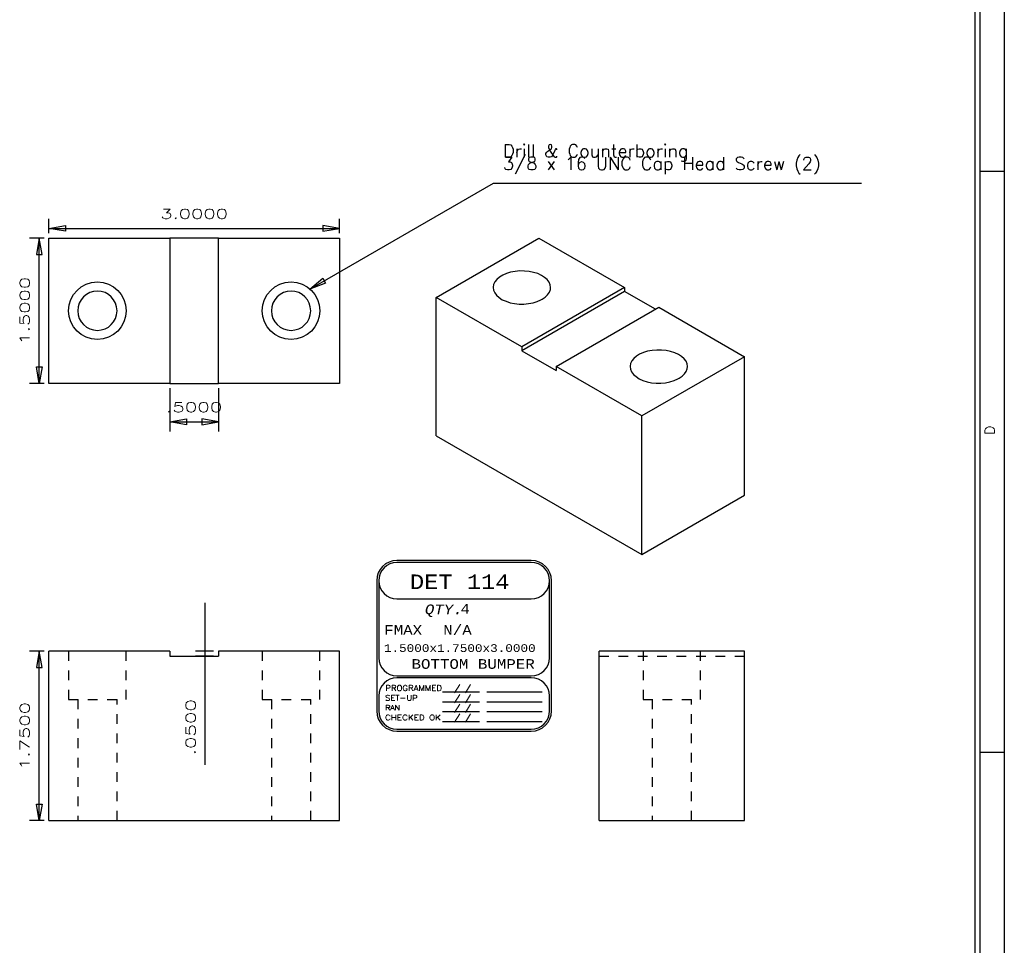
# Model space of a CAD drawing. Header units: inches. Extents: x 3 to 351, y 4 to 271.
# Tile 56 of 256: x 87 to 97, y 64 to 74. Entities that reach past the tile are written whole.
import ezdxf
from ezdxf.enums import TextEntityAlignment as Align

# ---------------------------------------------------------------- set-up
doc = ezdxf.new("R2010")
doc.units = ezdxf.units.IN
doc.header["$LTSCALE"] = 0.5
doc.header["$MEASUREMENT"] = 0
doc.linetypes.add('HIDDEN', pattern=[0.225, 0.15, -0.075])
for name, color, linetype in [('DSS', 7, 'Continuous'), ('MFB', 7, 'Continuous'), ('PLOTVIEW1', 7, 'Continuous')]:
    doc.layers.add(name, color=color, linetype=linetype)
doc.styles.add('VERO0-Simplex', font='simplex_.ttf')
doc.styles.add('VERO10-Courier New', font='couri.ttf')
doc.styles.add('VERO2-Courier New', font='cour.ttf')
doc.styles.add('VERO3-RomanS', font='romans__.ttf')
doc.styles.add('VERO5-RomanD', font='romand__.ttf')

# ---------------------------------------------------------------- blocks, each defined once
blk = doc.blocks.new('ArrowheadClosed')
at = {"color": 0}
for p, q in [((0, 0), (-1, 0.176)), ((-1, 0.176), (-1, -0.176)), ((-1, -0.176), (0, 0))]:
    blk.add_line(p, q, dxfattribs=at)

msp = doc.modelspace()

# ---------------------------------------------------------------- linework, layer by layer
at = {"layer": 'DSS', "color": 56, "linetype": 'Continuous'}
for p, q in [((87.436, 71.56), (87.436, 71.71)), ((90.436, 71.56), (90.436, 71.71)), ((87.436, 71.61), (90.436, 71.61)), ((87.386, 71.51), (87.236, 71.51)), ((87.336, 70.01), (87.336, 71.51)), ((87.386, 70.01), (87.236, 70.01)), ((87.386, 67.244), (87.236, 67.244)), ((87.336, 65.494), (87.336, 67.244)), ((87.386, 65.494), (87.236, 65.494))]:
    msp.add_line(p, q, dxfattribs=at)
at = {"layer": 'DSS', "color": 9, "linetype": 'Continuous'}
for p, q in [((87.436, 70.01), (87.436, 71.51)), ((87.436, 71.51), (88.686, 71.51)), ((88.686, 71.51), (88.686, 70.01)), ((89.186, 71.51), (88.686, 71.51)), ((89.186, 70.01), (89.186, 71.51)), ((89.186, 71.51), (90.436, 71.51)), ((90.436, 71.51), (90.436, 70.01)), ((91.436, 70.898), (92.496, 71.51)), ((92.496, 71.51), (93.38, 71)), ((92.061, 71.084), (92.041, 71.058)), ((92.089, 71.107), (92.061, 71.084)), ((92.122, 71.128), (92.089, 71.107)), ((92.161, 71.145), (92.122, 71.128)), ((92.204, 71.158), (92.161, 71.145)), ((92.25, 71.166), (92.204, 71.158)), ((92.299, 71.171), (92.25, 71.166)), ((92.347, 71.17), (92.299, 71.171)), ((92.395, 71.165), (92.347, 71.17)), ((92.441, 71.156), (92.395, 71.165)), ((92.484, 71.143), (92.441, 71.156)), ((92.522, 71.125), (92.484, 71.143)), ((92.555, 71.104), (92.522, 71.125)), ((92.581, 71.081), (92.555, 71.104)), ((92.601, 71.055), (92.581, 71.081)), ((92.028, 71.031), (92.023, 71.003)), ((92.023, 71.003), (92.023, 71)), ((92.023, 71), (92.027, 70.972)), ((92.027, 70.972), (92.039, 70.944)), ((92.041, 71.058), (92.028, 71.031)), ((93.38, 71), (92.32, 70.387)), ((92.613, 71.028), (92.601, 71.055)), ((92.604, 70.95), (92.614, 70.978)), ((92.617, 71), (92.613, 71.028)), ((92.614, 70.978), (92.617, 71)), ((93.38, 71), (93.38, 70.959)), ((91.436, 69.469), (91.436, 70.898)), ((92.32, 70.387), (91.436, 70.898)), ((92.039, 70.944), (92.058, 70.919)), ((92.058, 70.919), (92.085, 70.895)), ((92.085, 70.895), (92.117, 70.874)), ((92.117, 70.874), (92.156, 70.857)), ((93.38, 70.959), (92.32, 70.346)), ((92.478, 70.855), (92.517, 70.872)), ((92.517, 70.872), (92.53, 70.878)), ((92.53, 70.878), (92.561, 70.9)), ((92.561, 70.9), (92.586, 70.924)), ((92.586, 70.924), (92.604, 70.95)), ((93.698, 70.775), (93.38, 70.959)), ((92.156, 70.857), (92.198, 70.843)), ((92.198, 70.843), (92.244, 70.834)), ((92.244, 70.834), (92.292, 70.829)), ((92.292, 70.829), (92.341, 70.829)), ((92.341, 70.829), (92.389, 70.833)), ((92.389, 70.833), (92.435, 70.842)), ((92.435, 70.842), (92.478, 70.855)), ((92.673, 70.183), (93.734, 70.796)), ((93.734, 70.796), (94.618, 70.285)), ((92.32, 70.387), (92.32, 70.346)), ((92.32, 70.346), (92.673, 70.142)), ((93.475, 70.268), (93.455, 70.242)), ((93.503, 70.291), (93.475, 70.268)), ((93.536, 70.311), (93.503, 70.291)), ((93.575, 70.328), (93.536, 70.311)), ((94.618, 70.285), (93.557, 69.673)), ((93.618, 70.341), (93.575, 70.328)), ((93.665, 70.35), (93.618, 70.341)), ((93.713, 70.354), (93.665, 70.35)), ((93.761, 70.354), (93.713, 70.354)), ((93.809, 70.349), (93.761, 70.354)), ((93.855, 70.34), (93.809, 70.349)), ((93.898, 70.326), (93.855, 70.34)), ((93.936, 70.309), (93.898, 70.326)), ((93.969, 70.288), (93.936, 70.309)), ((93.995, 70.264), (93.969, 70.288)), ((94.015, 70.238), (93.995, 70.264)), ((94.618, 68.856), (94.618, 70.285)), ((93.557, 69.673), (92.673, 70.183)), ((92.673, 70.183), (92.673, 70.142)), ((93.442, 70.215), (93.437, 70.187)), ((93.437, 70.187), (93.437, 70.183)), ((93.437, 70.183), (93.441, 70.155)), ((93.455, 70.242), (93.442, 70.215)), ((94.027, 70.211), (94.015, 70.238)), ((94.018, 70.134), (94.028, 70.161)), ((94.031, 70.183), (94.027, 70.211)), ((94.028, 70.161), (94.031, 70.183)), ((93.441, 70.155), (93.453, 70.128)), ((93.453, 70.128), (93.472, 70.102)), ((93.472, 70.102), (93.499, 70.079)), ((93.499, 70.079), (93.532, 70.058)), ((93.532, 70.058), (93.57, 70.04)), ((93.931, 70.055), (93.944, 70.062)), ((93.944, 70.062), (93.975, 70.083)), ((93.975, 70.083), (94, 70.108)), ((94, 70.108), (94.018, 70.134)), ((88.686, 70.01), (87.436, 70.01)), ((88.686, 70.01), (89.186, 70.01)), ((90.436, 70.01), (89.186, 70.01)), ((93.57, 70.04), (93.612, 70.027)), ((93.612, 70.027), (93.658, 70.017)), ((93.658, 70.017), (93.706, 70.013)), ((93.706, 70.013), (93.755, 70.012)), ((93.755, 70.012), (93.803, 70.017)), ((93.803, 70.017), (93.849, 70.025)), ((93.849, 70.025), (93.893, 70.038)), ((93.893, 70.038), (93.931, 70.055)), ((93.557, 68.244), (93.557, 69.673)), ((91.436, 69.469), (93.557, 68.244)), ((93.557, 68.244), (94.618, 68.856)), ((87.436, 65.494), (87.436, 67.244)), ((88.686, 67.244), (87.436, 67.244)), ((88.686, 67.244), (88.686, 67.194)), ((89.186, 67.244), (89.186, 67.194)), ((90.436, 67.244), (89.186, 67.244)), ((90.436, 65.494), (90.436, 67.244)), ((93.118, 65.494), (93.118, 67.244)), ((94.618, 67.244), (93.118, 67.244)), ((94.618, 65.494), (94.618, 67.244)), ((88.686, 67.194), (89.186, 67.194)), ((87.436, 65.494), (90.436, 65.494)), ((93.118, 65.494), (94.618, 65.494))]:
    msp.add_line(p, q, dxfattribs=at)
at = {"layer": 'DSS', "color": 254, "linetype": 'HIDDEN'}
for p, q in [((87.639, 67.244), (87.639, 66.744)), ((88.233, 66.744), (88.233, 67.244)), ((89.639, 67.244), (89.639, 66.744)), ((90.233, 66.744), (90.233, 67.244)), ((93.571, 67.244), (93.571, 66.744)), ((94.165, 66.744), (94.165, 67.244)), ((93.118, 67.194), (94.618, 67.194)), ((87.639, 66.744), (88.233, 66.744)), ((87.733, 66.744), (87.733, 65.494)), ((88.139, 65.494), (88.139, 66.744)), ((89.639, 66.744), (90.233, 66.744)), ((89.733, 66.744), (89.733, 65.494)), ((90.139, 65.494), (90.139, 66.744)), ((93.571, 66.744), (94.165, 66.744)), ((93.665, 66.744), (93.665, 65.494)), ((94.071, 65.494), (94.071, 66.744))]:
    msp.add_line(p, q, dxfattribs=at)
at = {"layer": 'DSS', "color": 9, "linetype": 'Continuous'}
for centre in [(87.936, 70.76), (89.936, 70.76)]:
    msp.add_circle(centre, 0.297, dxfattribs=at)
at = {"layer": 'DSS', "color": 9, "linetype": 'Continuous', "extrusion": (0, 0, -1)}
for centre in [(-87.936, 70.76), (-89.936, 70.76)]:
    msp.add_circle(centre, 0.203, dxfattribs=at)
at = {"layer": 'MFB', "color": 56, "linetype": 'Continuous'}
for p, q in [((90.131, 70.984), (92.026, 72.078)), ((92.026, 72.078), (95.826, 72.078)), ((88.686, 69.96), (88.686, 69.513)), ((89.186, 69.96), (89.186, 69.513)), ((88.686, 69.613), (89.186, 69.613)), ((89.05, 67.244), (89.05, 67.744)), ((89.136, 67.244), (88.95, 67.244)), ((89.05, 67.194), (89.05, 67.244)), ((89.136, 67.194), (88.95, 67.194)), ((89.05, 66.069), (89.05, 67.194))]:
    msp.add_line(p, q, dxfattribs=at)
at = {"layer": 'PLOTVIEW1', "color": 97, "linetype": 'Continuous'}
for p, q in [((97.002, 55.198), (97.002, 89.198)), ((97.052, 55.198), (97.052, 89.198)), ((97.302, 55.198), (97.302, 89.198)), ((97.302, 72.198), (97.052, 72.198)), ((97.302, 66.198), (97.052, 66.198))]:
    msp.add_line(p, q, dxfattribs=at)
at = {"layer": 'PLOTVIEW1', "color": 7, "linetype": 'Continuous'}
for p, q in [((92.417, 68.181), (91.03, 68.181)), ((92.417, 68.16), (91.03, 68.16)), ((90.821, 67.972), (90.821, 66.627)), ((90.842, 67.972), (90.842, 67.176)), ((92.605, 67.176), (92.605, 67.972)), ((92.626, 66.627), (92.626, 67.972)), ((91.03, 67.785), (92.417, 67.785)), ((91.03, 66.988), (92.417, 66.988)), ((92.417, 66.969), (91.03, 66.969)), ((91.501, 66.823), (91.882, 66.823)), ((91.958, 66.823), (92.529, 66.823)), ((90.842, 66.782), (90.842, 66.627)), ((91.501, 66.722), (91.882, 66.722)), ((91.958, 66.722), (92.529, 66.722)), ((92.605, 66.627), (92.605, 66.782)), ((91.501, 66.62), (91.882, 66.62)), ((91.958, 66.62), (92.529, 66.62)), ((91.501, 66.519), (91.882, 66.519)), ((91.958, 66.519), (92.529, 66.519)), ((91.03, 66.44), (92.417, 66.44)), ((91.03, 66.419), (92.417, 66.419))]:
    msp.add_line(p, q, dxfattribs=at)
for centre, radius, start, end in [((91.03, 67.972), 0.209, 90, 180), ((91.03, 67.972), 0.188, 90, 180), ((91.03, 67.972), 0.188, 90, 270), ((92.417, 67.972), 0.209, 0, 90), ((92.417, 67.972), 0.188, 0, 90), ((92.417, 67.972), 0.188, 270, 90), ((91.03, 67.176), 0.188, 180, 270), ((92.417, 67.176), 0.188, 270, 0), ((91.03, 66.782), 0.188, 90, 180), ((92.417, 66.782), 0.188, 0, 90), ((91.03, 66.627), 0.209, 180, 270), ((91.03, 66.627), 0.188, 180, 270), ((92.417, 66.627), 0.188, 270, 0), ((92.417, 66.627), 0.209, 270, 0)]:
    msp.add_arc(centre, radius, start, end, dxfattribs=at)

# ---------------------------------------------------------------- block references
at = {"layer": 'DSS', "color": 56, "linetype": 'Continuous', "extrusion": (0, 0, -1), "xscale": 0.170138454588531, "yscale": 0.170138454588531, "zscale": 0.170138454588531}
msp.add_blockref('ArrowheadClosed', (-87.436, 71.61), dxfattribs=at)
at = {"layer": 'DSS', "color": 56, "linetype": 'Continuous', "xscale": 0.170138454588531, "yscale": 0.170138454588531, "zscale": 0.170138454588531}
msp.add_blockref('ArrowheadClosed', (90.436, 71.61), dxfattribs=at)
at = {"layer": 'DSS', "color": 56, "linetype": 'Continuous', "xscale": 0.170138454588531, "yscale": 0.170138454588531, "zscale": 0.170138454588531, "rotation": 90}
for p in [(87.336, 71.51), (87.336, 67.244)]:
    msp.add_blockref('ArrowheadClosed', p, dxfattribs=at)
at = {"layer": 'DSS', "color": 56, "linetype": 'Continuous', "extrusion": (0, 0, -1), "xscale": 0.170138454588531, "yscale": 0.170138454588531, "zscale": 0.170138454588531, "rotation": 270}
for p in [(-87.336, 70.01), (-87.336, 65.494)]:
    msp.add_blockref('ArrowheadClosed', p, dxfattribs=at)
at = {"layer": 'MFB', "color": 56, "linetype": 'Continuous', "extrusion": (0, 0, -1), "xscale": 0.170138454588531, "yscale": 0.170138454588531, "zscale": 0.170138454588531, "rotation": 329.9999999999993}
msp.add_blockref('ArrowheadClosed', (-90.131, 70.984), dxfattribs=at)
at = {"layer": 'MFB', "color": 56, "linetype": 'Continuous', "extrusion": (0, 0, -1), "xscale": 0.170138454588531, "yscale": 0.170138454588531, "zscale": 0.170138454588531}
msp.add_blockref('ArrowheadClosed', (-88.686, 69.613), dxfattribs=at)
at = {"layer": 'MFB', "color": 56, "linetype": 'Continuous', "xscale": 0.170138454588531, "yscale": 0.170138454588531, "zscale": 0.170138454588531}
msp.add_blockref('ArrowheadClosed', (89.186, 69.613), dxfattribs=at)

# ---------------------------------------------------------------- texts
at = {"layer": 'DSS', "color": 230, "linetype": 'Continuous', "style": 'VERO0-Simplex', "width": 1.358929}
msp.add_text('3.0000', height=0.1, dxfattribs=at).set_placement((88.586, 71.71), (89.286, 71.71), align=Align.FIT)
at = {"layer": 'DSS', "color": 230, "linetype": 'Continuous', "style": 'VERO0-Simplex', "width": 1.410379}
for s, p, p2 in [('1.5000', (87.236, 70.41), (87.236, 71.11)), ('1.7500', (87.236, 66.019), (87.236, 66.719))]:
    msp.add_text(s, height=0.1, rotation=90, dxfattribs=at).set_placement(p, p2, align=Align.FIT)
at = {"layer": 'MFB', "color": 7, "linetype": 'Continuous', "style": 'VERO0-Simplex', "width": 1.376302}
msp.add_text('.5000', height=0.1, dxfattribs=at).set_placement((88.646, 69.713), (89.226, 69.713), align=Align.FIT)
msp.add_text('.0500', height=0.1, rotation=90, dxfattribs=at).set_placement((88.95, 66.169), (88.95, 66.749), align=Align.FIT)
at = {"layer": 'MFB', "color": 7, "linetype": 'Continuous', "insert": (92.126, 72.478), "char_height": 0.13375, "attachment_point": 1, "line_spacing_factor": 0.5875, "style": 'VERO0-Simplex'}
msp.add_mtext('Drill & Counterboring\\P3/8 x 16 UNC Cap Head Screw (2)', dxfattribs=at)
at = {"layer": 'PLOTVIEW1', "color": 56, "linetype": 'Continuous', "style": 'VERO5-RomanD', "width": 1.001727}
msp.add_text('D', height=0.1, rotation=90, dxfattribs=at).set_placement((97.202, 69.476), (97.202, 69.574), align=Align.FIT)
at = {"layer": 'PLOTVIEW1', "color": 7, "linetype": 'Continuous'}
for s, height, style, width, p, p2 in [('DET 114', 0.15, 'VERO2-Courier New', 0.932229, (91.164, 67.886), (92.192, 67.886)), ('QTY.', 0.1, 'VERO10-Courier New', 0.932229, (91.318, 67.626), (91.709, 67.626)), ('4', 0.1, 'VERO2-Courier New', 0.932229, (91.685, 67.631), (91.783, 67.631)), ('N/A', 0.1, 'VERO2-Courier New', 0.932229, (91.508, 67.413), (91.802, 67.413)), ('FMAX', 0.1, 'VERO2-Courier New', 0.932229, (90.898, 67.413), (91.29, 67.413)), ('1.5000x1.7500x3.0000', 0.08, 'VERO2-Courier New', 0.932229, (90.895, 67.236), (92.462, 67.236)), ('BOTTOM BUMPER', 0.1, 'VERO2-Courier New', 0.932229, (91.18, 67.062), (92.453, 67.062)), ('PROGRAMMED', 0.0575, 'VERO3-RomanS', 0.998853, (90.91, 66.834), (91.495, 66.834)), ('/ /', 0.0563, 'VERO3-RomanS', 0.998835, (91.619, 66.832), (91.795, 66.832)), ('SET-UP', 0.0565, 'VERO3-RomanS', 0.999446, (90.907, 66.733), (91.244, 66.733)), ('/ /', 0.0563, 'VERO3-RomanS', 0.998835, (91.619, 66.731), (91.795, 66.731)), ('RAN', 0.0516, 'VERO3-RomanS', 0.998942, (90.91, 66.634), (91.061, 66.634)), ('/ /', 0.0563, 'VERO3-RomanS', 0.998835, (91.619, 66.63), (91.795, 66.63)), ('CHECKED OK', 0.0548, 'VERO3-RomanS', 0.99943, (90.907, 66.532), (91.484, 66.532)), ('/ /', 0.0563, 'VERO3-RomanS', 0.998835, (91.619, 66.529), (91.795, 66.529))]:
    msp.add_text(s, height=height, dxfattribs=dict(at, style=style, width=width)).set_placement(p, p2, align=Align.FIT)

doc.saveas('drawing.dxf')
